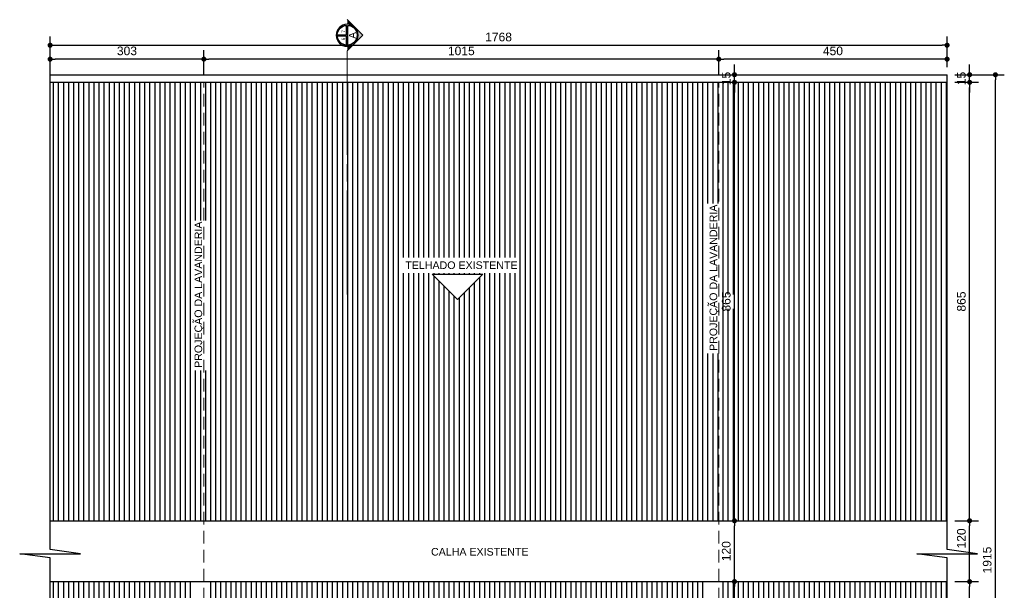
# Model space of a CAD drawing. Header units: metres. Extents: x -44 to 208, y -13 to 238.
# Tile 149 of 154: x 136 to 155, y 109 to 121. Entities that reach past the tile are written whole.
import ezdxf
from ezdxf.enums import TextEntityAlignment as Align

# ---------------------------------------------------------------- set-up
doc = ezdxf.new("R2010")
doc.units = ezdxf.units.M
doc.header["$MEASUREMENT"] = 0
doc.linetypes.add('HIDDEN', pattern=[0.375, 0.25, -0.125])
doc.layers.add('A4Proj', color=1, linetype='HIDDEN', lineweight=9)
doc.layers.add('VIS-V03', color=4, linetype='Continuous', lineweight=25)
for name, color, linetype in [('CTA-GER', 35, 'Continuous'), ('HTC-PIS', 8, 'Continuous'), ('SMB-GER', 9, 'Continuous'), ('TXT-ESP', 40, 'Continuous'), ('VIS-V06', 9, 'Continuous')]:
    doc.layers.add(name, color=color, linetype=linetype)
doc.styles.add('Griffe', font='arial.ttf')
doc.styles.add('Texto Cota', font='arial.ttf')
doc.styles.add('Texto Especificacao 1-100', font='arial.ttf', dxfattribs={"height": 0.15})
doc.dimstyles.new('ARQ-1-100', dxfattribs={"dimscale": 0, "dimtxt": 0.17, "dimasz": 0.1, "dimexe": 0.175, "dimexo": 0.15, "dimgap": 0.075, "dimtad": 1, "dimdec": 0, "dimlfac": 100, "dimzin": 1, "dimdsep": 46, "dimtxsty": 'Texto Cota', "dimblk1": 'DOT', "dimblk2": 'DOT', "dimsah": 1, "dimcen": 0.2, "dimclrd": 256, "dimclre": 256, "dimclrt": 15, "dimaunit": 1, "dimazin": 0, "dimtfac": 1.8, "dimtdec": 0, "dimtix": 1, "dimtmove": 2, "dimatfit": 1, "dimldrblk": 'DOT', "dimfxl": 1, "dimtolj": 1, "dimtzin": 4, "dimlwd": -1, "dimarcsym": 0})

# ---------------------------------------------------------------- blocks, each defined once
blk = doc.blocks.new('_DOT')
at = {"color": 0, "linetype": 'ByBlock'}
blk.add_line((-0.5, 0), (-1, 0), dxfattribs=at)
at = {"color": 0, "linetype": 'ByBlock', "const_width": 0.5}
blk.add_lwpolyline([(-0.25, 0, 1), (0.25, 0, 1)], format="xyb", close=True, dxfattribs=at)
blk = doc.blocks.new('*D3754')
at = {"layer": 'CTA-GER', "lineweight": -2, "transparency": 16777216}
for p, q in [((149.963, 109.535), (150.297, 109.535)), ((149.963, 106.535), (150.297, 106.535))]:
    blk.add_line(p, q, dxfattribs=at)
at = {"layer": 'CTA-GER', "transparency": 16777216}
blk.add_line((150.122, 106.635), (150.122, 109.435), dxfattribs=at)
at = {"layer": 'Defpoints', "color": 0, "transparency": 16777216}
for p in [(149.813, 109.535), (150.122, 109.535), (149.813, 106.535)]:
    blk.add_point(p, dxfattribs=at)
at = {"layer": 'CTA-GER', "transparency": 16777216, "xscale": 0.1, "yscale": 0.1, "zscale": 0.1}
for p, rotation in [((150.122, 109.535), 90), ((150.122, 106.535), 270)]:
    blk.add_blockref('_DOT', p, dxfattribs=dict(at, rotation=rotation))
at = {"layer": 'CTA-GER', "color": 15, "transparency": 16777216, "insert": (149.96, 108.035), "char_height": 0.17, "attachment_point": 5, "rotation": 90, "style": 'Texto Cota'}
blk.add_mtext('\\A1;300', dxfattribs=at)
blk = doc.blocks.new('*D3755')
at = {"layer": 'CTA-GER', "lineweight": -2, "transparency": 16777216}
for p, q in [((149.963, 110.735), (150.297, 110.735)), ((149.963, 109.535), (150.297, 109.535))]:
    blk.add_line(p, q, dxfattribs=at)
at = {"layer": 'CTA-GER', "transparency": 16777216}
blk.add_line((150.122, 109.635), (150.122, 110.635), dxfattribs=at)
at = {"layer": 'Defpoints', "color": 0, "transparency": 16777216}
for p in [(149.813, 110.735), (150.122, 110.735), (149.813, 109.535)]:
    blk.add_point(p, dxfattribs=at)
at = {"layer": 'CTA-GER', "transparency": 16777216, "xscale": 0.1, "yscale": 0.1, "zscale": 0.1}
for p, rotation in [((150.122, 110.735), 90), ((150.122, 109.535), 270)]:
    blk.add_blockref('_DOT', p, dxfattribs=dict(at, rotation=rotation))
at = {"layer": 'CTA-GER', "color": 15, "transparency": 16777216, "insert": (149.96, 110.135), "char_height": 0.17, "attachment_point": 5, "rotation": 90, "style": 'Texto Cota'}
blk.add_mtext('\\A1;120', dxfattribs=at)
blk = doc.blocks.new('*D3756')
at = {"layer": 'CTA-GER', "lineweight": -2, "transparency": 16777216}
for p, q in [((149.963, 119.385), (150.297, 119.385)), ((149.963, 110.735), (150.297, 110.735))]:
    blk.add_line(p, q, dxfattribs=at)
at = {"layer": 'CTA-GER', "transparency": 16777216}
blk.add_line((150.122, 110.835), (150.122, 119.285), dxfattribs=at)
at = {"layer": 'Defpoints', "color": 0, "transparency": 16777216}
for p in [(149.813, 119.385), (150.122, 119.385), (149.813, 110.735)]:
    blk.add_point(p, dxfattribs=at)
at = {"layer": 'CTA-GER', "transparency": 16777216, "xscale": 0.1, "yscale": 0.1, "zscale": 0.1}
for p, rotation in [((150.122, 119.385), 90), ((150.122, 110.735), 270)]:
    blk.add_blockref('_DOT', p, dxfattribs=dict(at, rotation=rotation))
at = {"layer": 'CTA-GER', "color": 15, "transparency": 16777216, "insert": (149.96, 115.06), "char_height": 0.17, "attachment_point": 5, "rotation": 90, "style": 'Texto Cota'}
blk.add_mtext('\\A1;865', dxfattribs=at)
blk = doc.blocks.new('*D3757')
at = {"layer": 'CTA-GER', "transparency": 16777216}
for p, q in [((150.122, 119.635), (150.122, 119.735)), ((150.122, 119.385), (150.122, 119.535)), ((150.122, 119.285), (150.122, 119.185))]:
    blk.add_line(p, q, dxfattribs=at)
at = {"layer": 'CTA-GER', "lineweight": -2, "transparency": 16777216}
for p, q in [((149.963, 119.535), (150.297, 119.535)), ((149.963, 119.385), (150.297, 119.385))]:
    blk.add_line(p, q, dxfattribs=at)
at = {"layer": 'Defpoints', "color": 0, "transparency": 16777216}
for p in [(149.813, 119.535), (149.813, 119.385), (150.122, 119.535)]:
    blk.add_point(p, dxfattribs=at)
at = {"layer": 'CTA-GER', "transparency": 16777216, "xscale": 0.1, "yscale": 0.1, "zscale": 0.1}
for p, rotation in [((150.122, 119.535), 270), ((150.122, 119.385), 90)]:
    blk.add_blockref('_DOT', p, dxfattribs=dict(at, rotation=rotation))
at = {"layer": 'CTA-GER', "color": 15, "transparency": 16777216, "insert": (149.96, 119.46), "char_height": 0.17, "attachment_point": 5, "rotation": 90, "style": 'Texto Cota'}
blk.add_mtext('\\A1;15', dxfattribs=at)
blk = doc.blocks.new('*D3760')
at = {"layer": 'CTA-GER', "lineweight": -2, "transparency": 16777216}
for p, q in [((154.463, 109.535), (154.932, 109.535)), ((152.463, 106.535), (154.932, 106.535))]:
    blk.add_line(p, q, dxfattribs=at)
at = {"layer": 'CTA-GER', "transparency": 16777216}
blk.add_line((154.757, 106.635), (154.757, 109.435), dxfattribs=at)
at = {"layer": 'Defpoints', "color": 0, "transparency": 16777216}
for p in [(154.313, 109.535), (154.757, 109.535), (152.313, 106.535)]:
    blk.add_point(p, dxfattribs=at)
at = {"layer": 'CTA-GER', "transparency": 16777216, "xscale": 0.1, "yscale": 0.1, "zscale": 0.1}
for p, rotation in [((154.757, 109.535), 90), ((154.757, 106.535), 270)]:
    blk.add_blockref('_DOT', p, dxfattribs=dict(at, rotation=rotation))
at = {"layer": 'CTA-GER', "color": 15, "transparency": 16777216, "insert": (154.595, 108.035), "char_height": 0.17, "attachment_point": 5, "rotation": 90, "style": 'Texto Cota'}
blk.add_mtext('\\A1;300', dxfattribs=at)
blk = doc.blocks.new('*D3761')
at = {"layer": 'CTA-GER', "lineweight": -2, "transparency": 16777216}
for p, q in [((154.463, 110.735), (154.932, 110.735)), ((154.463, 109.535), (154.932, 109.535))]:
    blk.add_line(p, q, dxfattribs=at)
at = {"layer": 'CTA-GER', "transparency": 16777216}
blk.add_line((154.757, 109.635), (154.757, 110.635), dxfattribs=at)
at = {"layer": 'Defpoints', "color": 0, "transparency": 16777216}
for p in [(154.313, 110.735), (154.757, 110.735), (154.313, 109.535)]:
    blk.add_point(p, dxfattribs=at)
at = {"layer": 'CTA-GER', "transparency": 16777216, "xscale": 0.1, "yscale": 0.1, "zscale": 0.1}
for p, rotation in [((154.757, 110.735), 90), ((154.757, 109.535), 270)]:
    blk.add_blockref('_DOT', p, dxfattribs=dict(at, rotation=rotation))
at = {"layer": 'CTA-GER', "color": 15, "transparency": 16777216, "insert": (154.595, 110.387), "char_height": 0.17, "attachment_point": 5, "rotation": 90, "style": 'Texto Cota'}
blk.add_mtext('\\A1;120', dxfattribs=at)
blk = doc.blocks.new('*D3762')
at = {"layer": 'CTA-GER', "lineweight": -2, "transparency": 16777216}
for p, q in [((154.463, 119.385), (154.932, 119.385)), ((154.463, 110.735), (154.932, 110.735))]:
    blk.add_line(p, q, dxfattribs=at)
at = {"layer": 'CTA-GER', "transparency": 16777216}
blk.add_line((154.757, 110.835), (154.757, 119.285), dxfattribs=at)
at = {"layer": 'Defpoints', "color": 0, "transparency": 16777216}
for p in [(154.313, 119.385), (154.757, 119.385), (154.313, 110.735)]:
    blk.add_point(p, dxfattribs=at)
at = {"layer": 'CTA-GER', "transparency": 16777216, "xscale": 0.1, "yscale": 0.1, "zscale": 0.1}
for p, rotation in [((154.757, 119.385), 90), ((154.757, 110.735), 270)]:
    blk.add_blockref('_DOT', p, dxfattribs=dict(at, rotation=rotation))
at = {"layer": 'CTA-GER', "color": 15, "transparency": 16777216, "insert": (154.595, 115.06), "char_height": 0.17, "attachment_point": 5, "rotation": 90, "style": 'Texto Cota'}
blk.add_mtext('\\A1;865', dxfattribs=at)
blk = doc.blocks.new('*D3763')
at = {"layer": 'CTA-GER', "transparency": 16777216}
for p, q in [((154.757, 119.635), (154.757, 119.735)), ((154.757, 119.385), (154.757, 119.535)), ((154.757, 119.285), (154.757, 119.185))]:
    blk.add_line(p, q, dxfattribs=at)
at = {"layer": 'CTA-GER', "lineweight": -2, "transparency": 16777216}
for p, q in [((154.463, 119.535), (154.932, 119.535)), ((154.463, 119.385), (154.932, 119.385))]:
    blk.add_line(p, q, dxfattribs=at)
at = {"layer": 'Defpoints', "color": 0, "transparency": 16777216}
for p in [(154.313, 119.535), (154.313, 119.385), (154.757, 119.535)]:
    blk.add_point(p, dxfattribs=at)
at = {"layer": 'CTA-GER', "transparency": 16777216, "xscale": 0.1, "yscale": 0.1, "zscale": 0.1}
for p, rotation in [((154.757, 119.535), 270), ((154.757, 119.385), 90)]:
    blk.add_blockref('_DOT', p, dxfattribs=dict(at, rotation=rotation))
at = {"layer": 'CTA-GER', "color": 15, "transparency": 16777216, "insert": (154.595, 119.46), "char_height": 0.17, "attachment_point": 5, "rotation": 90, "style": 'Texto Cota'}
blk.add_mtext('\\A1;15', dxfattribs=at)
blk = doc.blocks.new('*D3764')
at = {"layer": 'CTA-GER', "lineweight": -2, "transparency": 16777216}
for p, q in [((154.463, 119.535), (155.441, 119.535)), ((154.463, 100.385), (155.441, 100.385))]:
    blk.add_line(p, q, dxfattribs=at)
at = {"layer": 'CTA-GER', "transparency": 16777216}
blk.add_line((155.266, 100.485), (155.266, 119.435), dxfattribs=at)
at = {"layer": 'Defpoints', "color": 0, "transparency": 16777216}
for p in [(154.313, 119.535), (155.266, 119.535), (154.313, 100.385)]:
    blk.add_point(p, dxfattribs=at)
at = {"layer": 'CTA-GER', "transparency": 16777216, "xscale": 0.1, "yscale": 0.1, "zscale": 0.1}
for p, rotation in [((155.266, 119.535), 90), ((155.266, 100.385), 270)]:
    blk.add_blockref('_DOT', p, dxfattribs=dict(at, rotation=rotation))
at = {"layer": 'CTA-GER', "color": 15, "transparency": 16777216, "insert": (155.104, 109.96), "char_height": 0.17, "attachment_point": 5, "rotation": 90, "style": 'Texto Cota'}
blk.add_mtext('\\A1;1915', dxfattribs=at)
blk = doc.blocks.new('*D3765')
at = {"layer": 'CTA-GER', "lineweight": -2, "transparency": 16777216}
for p, q in [((149.813, 119.535), (149.813, 120.017)), ((154.313, 119.685), (154.313, 120.017))]:
    blk.add_line(p, q, dxfattribs=at)
at = {"layer": 'CTA-GER', "transparency": 16777216}
blk.add_line((154.213, 119.842), (149.913, 119.842), dxfattribs=at)
at = {"layer": 'Defpoints', "color": 0, "transparency": 16777216}
for p in [(149.813, 119.842), (149.813, 119.385), (154.313, 119.535)]:
    blk.add_point(p, dxfattribs=at)
at = {"layer": 'CTA-GER', "transparency": 16777216, "xscale": 0.1, "yscale": 0.1, "zscale": 0.1, "rotation": 180}
blk.add_blockref('_DOT', (149.813, 119.842), dxfattribs=at)
at = {"layer": 'CTA-GER', "transparency": 16777216, "xscale": 0.1, "yscale": 0.1, "zscale": 0.1}
blk.add_blockref('_DOT', (154.313, 119.842), dxfattribs=at)
at = {"layer": 'CTA-GER', "color": 15, "transparency": 16777216, "insert": (152.063, 120.004), "char_height": 0.17, "attachment_point": 5, "style": 'Texto Cota'}
blk.add_mtext('\\A1;450', dxfattribs=at)
blk = doc.blocks.new('*D3766')
at = {"layer": 'CTA-GER', "lineweight": -2, "transparency": 16777216}
for p, q in [((139.663, 119.535), (139.663, 120.017)), ((149.813, 119.535), (149.813, 120.017))]:
    blk.add_line(p, q, dxfattribs=at)
at = {"layer": 'CTA-GER', "transparency": 16777216}
blk.add_line((149.713, 119.842), (139.763, 119.842), dxfattribs=at)
at = {"layer": 'Defpoints', "color": 0, "transparency": 16777216}
for p in [(139.663, 119.842), (139.663, 119.385), (149.813, 119.385)]:
    blk.add_point(p, dxfattribs=at)
at = {"layer": 'CTA-GER', "transparency": 16777216, "xscale": 0.1, "yscale": 0.1, "zscale": 0.1, "rotation": 180}
blk.add_blockref('_DOT', (139.663, 119.842), dxfattribs=at)
at = {"layer": 'CTA-GER', "transparency": 16777216, "xscale": 0.1, "yscale": 0.1, "zscale": 0.1}
blk.add_blockref('_DOT', (149.813, 119.842), dxfattribs=at)
at = {"layer": 'CTA-GER', "color": 15, "transparency": 16777216, "insert": (144.738, 120.004), "char_height": 0.17, "attachment_point": 5, "style": 'Texto Cota'}
blk.add_mtext('\\A1;1015', dxfattribs=at)
blk = doc.blocks.new('*D3767')
at = {"layer": 'CTA-GER', "lineweight": -2, "transparency": 16777216}
for p, q in [((136.632, 119.535), (136.632, 120.017)), ((139.663, 119.535), (139.663, 120.017))]:
    blk.add_line(p, q, dxfattribs=at)
at = {"layer": 'CTA-GER', "transparency": 16777216}
blk.add_line((139.563, 119.842), (136.732, 119.842), dxfattribs=at)
at = {"layer": 'Defpoints', "color": 0, "transparency": 16777216}
for p in [(136.632, 119.842), (136.632, 119.385), (139.663, 119.385)]:
    blk.add_point(p, dxfattribs=at)
at = {"layer": 'CTA-GER', "transparency": 16777216, "xscale": 0.1, "yscale": 0.1, "zscale": 0.1, "rotation": 180}
blk.add_blockref('_DOT', (136.632, 119.842), dxfattribs=at)
at = {"layer": 'CTA-GER', "transparency": 16777216, "xscale": 0.1, "yscale": 0.1, "zscale": 0.1}
blk.add_blockref('_DOT', (139.663, 119.842), dxfattribs=at)
at = {"layer": 'CTA-GER', "color": 15, "transparency": 16777216, "insert": (138.147, 120.004), "char_height": 0.17, "attachment_point": 5, "style": 'Texto Cota'}
blk.add_mtext('\\A1;303', dxfattribs=at)
blk = doc.blocks.new('*D3768')
at = {"layer": 'CTA-GER', "lineweight": -2, "transparency": 16777216}
for p, q in [((136.632, 119.685), (136.632, 120.292)), ((154.313, 119.685), (154.313, 120.292))]:
    blk.add_line(p, q, dxfattribs=at)
at = {"layer": 'CTA-GER', "transparency": 16777216}
blk.add_line((136.732, 120.117), (154.213, 120.117), dxfattribs=at)
at = {"layer": 'Defpoints', "color": 0, "transparency": 16777216}
for p in [(154.313, 120.117), (136.632, 119.535), (154.313, 119.535)]:
    blk.add_point(p, dxfattribs=at)
at = {"layer": 'CTA-GER', "transparency": 16777216, "xscale": 0.1, "yscale": 0.1, "zscale": 0.1, "rotation": 180}
blk.add_blockref('_DOT', (136.632, 120.117), dxfattribs=at)
at = {"layer": 'CTA-GER', "transparency": 16777216, "xscale": 0.1, "yscale": 0.1, "zscale": 0.1}
blk.add_blockref('_DOT', (154.313, 120.117), dxfattribs=at)
at = {"layer": 'CTA-GER', "color": 15, "transparency": 16777216, "insert": (145.472, 120.278), "char_height": 0.17, "attachment_point": 5, "style": 'Texto Cota'}
blk.add_mtext('\\A1;1768', dxfattribs=at)
blk = doc.blocks.new('Corte dir-cima')
h = blk.add_hatch(color=256)
h.dxf.hatch_style = 1
h.paths.add_polyline_path([(8.189, 0.439), (7.75, 0.879), (7.311, 0.439, -0.414214)])
h = blk.add_hatch(color=256)
h.dxf.hatch_style = 1
h.paths.add_polyline_path([(7.311, 0.439, 0.198912), (7.129, 0), (6.871, 0)])
h = blk.add_hatch(color=256)
h.dxf.hatch_style = 1
h.paths.add_polyline_path([(8.189, 0.439), (8.629, 0), (8.371, 0, 0.198912)])
for p, q in [((6.871, 0), (7.75, 0.879)), ((8.629, 0), (7.75, 0.879)), ((7.192, 0.031), (8.308, 0.031)), ((7.129, -0.031), (7.129, -0.031)), ((7.192, -0.031), (7.719, -0.031)), ((7.719, -0.559), (7.719, -0.031)), ((7.781, -0.031), (8.308, -0.031)), ((7.781, -0.559), (7.781, -0.031))]:
    blk.add_line(p, q)
at = {"const_width": 0.05}
for points in [[(-6.871, 0), (-1, 0)], [(-0.5, 0), (0.5, 0)], [(1, 0), (6.871, 0)]]:
    blk.add_lwpolyline(points, dxfattribs=at)
blk.add_circle((7.75, 0), 0.621)
for start, end in [(3.1847, 176.8153), (183.1847, 266.8153), (273.1847, 356.8153)]:
    blk.add_arc((7.75, 0), 0.559, start, end)
at = {"style": 'Griffe'}
for tag, height, p in [('A', 0.4, (7.75, 0.295)), ('B', 0.2, (7.537, -0.213)), ('C', 0.2, (7.963, -0.213))]:
    blk.add_attdef(tag, text='', height=height, dxfattribs=at).set_placement(p, align=Align.MIDDLE_CENTER)

msp = doc.modelspace()

# ---------------------------------------------------------------- hatches: boundary and pattern name
at = {"layer": 'HTC-PIS'}
h = msp.add_hatch(dxfattribs=at)
h.set_pattern_fill('_USER', color=256, scale=0.1, angle=90, pattern_type=0)
h.set_pattern_definition([(90, (0, 0), (-0.1, 6e-18), [])])
h.paths.add_polyline_path([(139.663, 106.535), (139.663, 109.535), (136.632, 109.539), (136.632, 100.539), (139.663, 100.535)])
h.paths.add_polyline_path([(149.813, 109.535), (139.663, 109.535), (139.663, 106.535), (149.813, 106.535)])
h.paths.add_polyline_path([(144.164, 107.541), (144.664, 108.041), (145.164, 107.541)], flags=16)
h.paths.add_polyline_path([(152.313, 106.535), (149.813, 106.535), (149.813, 100.535), (152.313, 100.535)], flags=17)
h.paths.add_polyline_path([(154.313, 109.535), (149.813, 109.535), (149.813, 106.535), (152.313, 106.535), (152.313, 100.535), (152.463, 100.535), (154.313, 100.535)])
h.paths.add_polyline_path([(154.313, 119.385), (149.813, 119.385), (149.813, 110.735), (154.313, 110.735)])
h.paths.add_polyline_path([(149.813, 119.385), (139.663, 119.385), (139.663, 110.735), (149.813, 110.735)])
h.paths.add_polyline_path([(144.664, 115.098), (144.164, 115.598), (145.164, 115.598)], flags=16)
h.paths.add_polyline_path([(139.663, 119.385), (136.632, 119.385), (136.632, 110.735), (139.663, 110.735)])
h.paths.add_polyline_path([(139.735, 106.581), (139.735, 109.545), (139.426, 109.545), (139.426, 106.581)])
h.paths.add_polyline_path([(143.592, 107.165), (145.879, 107.165), (145.879, 107.474), (143.592, 107.474)], flags=16)
h.paths.add_polyline_path([(149.895, 106.581), (149.895, 109.545), (149.586, 109.545), (149.586, 106.581)])
h.paths.add_polyline_path([(152.369, 101.733), (152.369, 104.696), (152.06, 104.696), (152.06, 101.733)], flags=16)
h.paths.add_polyline_path([(150.139, 114.918), (150.139, 115.202), (149.933, 115.202), (149.933, 114.918)], flags=16)
h.paths.add_polyline_path([(149.895, 114.032), (149.895, 116.995), (149.586, 116.995), (149.586, 114.032)])
h.paths.add_polyline_path([(143.592, 115.618), (145.879, 115.618), (145.879, 115.927), (143.592, 115.927)], flags=16)
h.paths.add_polyline_path([(139.744, 113.698), (139.744, 116.661), (139.435, 116.661), (139.435, 113.698)])

# ---------------------------------------------------------------- linework, layer by layer
at = {"layer": 'A4Proj'}
for p, q in [((139.663, 106.535), (139.663, 119.385)), ((149.813, 106.535), (149.813, 119.385))]:
    msp.add_line(p, q, dxfattribs=at)
at = {"layer": 'TXT-ESP'}
msp.add_lwpolyline([(145.164, 115.598), (144.664, 115.098), (144.164, 115.598)], close=True, dxfattribs=at)
at = {"layer": 'VIS-V03'}
for p, q in [((136.632, 119.535), (154.313, 119.535)), ((136.632, 119.385), (154.313, 119.385))]:
    msp.add_line(p, q, dxfattribs=at)
for points in [[(136.632, 100.385), (136.632, 110.001), (136.033, 110.083), (137.231, 110.083), (136.632, 110.166), (136.632, 119.535)], [(154.313, 100.385), (154.313, 110.001), (153.714, 110.083), (154.912, 110.083), (154.313, 110.166), (154.313, 119.535)]]:
    msp.add_lwpolyline(points, dxfattribs=at)
at = {"layer": 'VIS-V06'}
for p, q in [((136.632, 110.735), (154.313, 110.735)), ((136.632, 109.535), (154.313, 109.535))]:
    msp.add_line(p, q, dxfattribs=at)

# ---------------------------------------------------------------- block references
at = {"layer": 'SMB-GER'}
ref = msp.add_blockref('Corte dir-cima', (142.488, 117.601), dxfattribs=dict(at, xscale=-0.35, yscale=0.35, zscale=0.35, rotation=270))
ref.add_attrib('A', 'A', dxfattribs={"layer": '0', "height": 0.14, "rotation": 270, "style": 'Griffe', "text_generation_flag": 4}).set_placement((142.591, 120.311), align=Align.MIDDLE_CENTER)
ref.add_attrib('B', '6', dxfattribs={"layer": '0', "height": 0.07, "rotation": 270, "style": 'Griffe', "text_generation_flag": 6}).set_placement((142.413, 120.239), align=Align.MIDDLE_CENTER)
ref.add_attrib('C', '7', dxfattribs={"layer": '0', "height": 0.07, "rotation": 270, "style": 'Griffe', "text_generation_flag": 6}).set_placement((142.413, 120.388), align=Align.MIDDLE_CENTER)

# ---------------------------------------------------------------- texts
at = {"layer": 'TXT-ESP', "char_height": 0.15, "width": 2.97486, "attachment_point": 1, "rotation": 90, "style": 'Texto Especificacao 1-100'}
for insert in [(149.631, 114.085), (139.479, 113.751)]:
    msp.add_mtext('PROJEÇÃO DA LAVANDERIA ', dxfattribs=dict(at, insert=insert))
at = {"layer": 'TXT-ESP', "char_height": 0.15, "width": 2.97486, "attachment_point": 1, "style": 'Texto Especificacao 1-100'}
for s, insert in [('TELHADO EXISTENTE', (143.634, 115.852)), ('CALHA EXISTENTE', (144.141, 110.198))]:
    msp.add_mtext(s, dxfattribs=dict(at, insert=insert))

# ---------------------------------------------------------------- dimensions: what is measured, and where the dimension line sits
at = {"layer": 'CTA-GER'}
for base, p1, p2, picture, middle in [((154.313, 120.117), (136.632, 119.535), (154.313, 119.535), '*D3768', (145.472, 120.278)), ((136.632, 119.842), (139.663, 119.385), (136.632, 119.385), '*D3767', (138.147, 120.004)), ((139.663, 119.842), (149.813, 119.385), (139.663, 119.385), '*D3766', (144.738, 120.004)), ((149.813, 119.842), (154.313, 119.535), (149.813, 119.385), '*D3765', (152.063, 120.004))]:
    dim = msp.add_linear_dim(base=base, p1=p1, p2=p2, dimstyle='ARQ-1-100', override={"dimscale": 1}, dxfattribs=at)
    dim.commit()
    dim.dimension.update_dxf_attribs({"geometry": picture, "text_midpoint": middle})
for base, p1, p2, picture, middle in [((150.122, 119.535), (149.813, 119.385), (149.813, 119.535), '*D3757', (149.96, 119.46)), ((154.757, 119.535), (154.313, 119.385), (154.313, 119.535), '*D3763', (154.595, 119.46)), ((155.266, 119.535), (154.313, 100.385), (154.313, 119.535), '*D3764', (155.104, 109.96)), ((150.122, 119.385), (149.813, 110.735), (149.813, 119.385), '*D3756', (149.96, 115.06)), ((154.757, 119.385), (154.313, 110.735), (154.313, 119.385), '*D3762', (154.595, 115.06)), ((150.122, 110.735), (149.813, 109.535), (149.813, 110.735), '*D3755', (149.96, 110.135)), ((150.122, 109.535), (149.813, 106.535), (149.813, 109.535), '*D3754', (149.96, 108.035)), ((154.757, 109.535), (152.313, 106.535), (154.313, 109.535), '*D3760', (154.595, 108.035))]:
    dim = msp.add_linear_dim(base=base, p1=p1, p2=p2, angle=90, dimstyle='ARQ-1-100', override={"dimscale": 1}, dxfattribs=at)
    dim.commit()
    dim.dimension.update_dxf_attribs({"geometry": picture, "text_midpoint": middle})
dim = msp.add_linear_dim(base=(154.757, 110.735), p1=(154.313, 109.535), p2=(154.313, 110.735), angle=90, dimstyle='ARQ-1-100', override={"dimscale": 1}, dxfattribs=at)
dim.commit()
dim.dimension.update_dxf_attribs({"geometry": '*D3761', "text_midpoint": (154.595, 110.387), "dimtype": 160})

doc.saveas('drawing.dxf')
